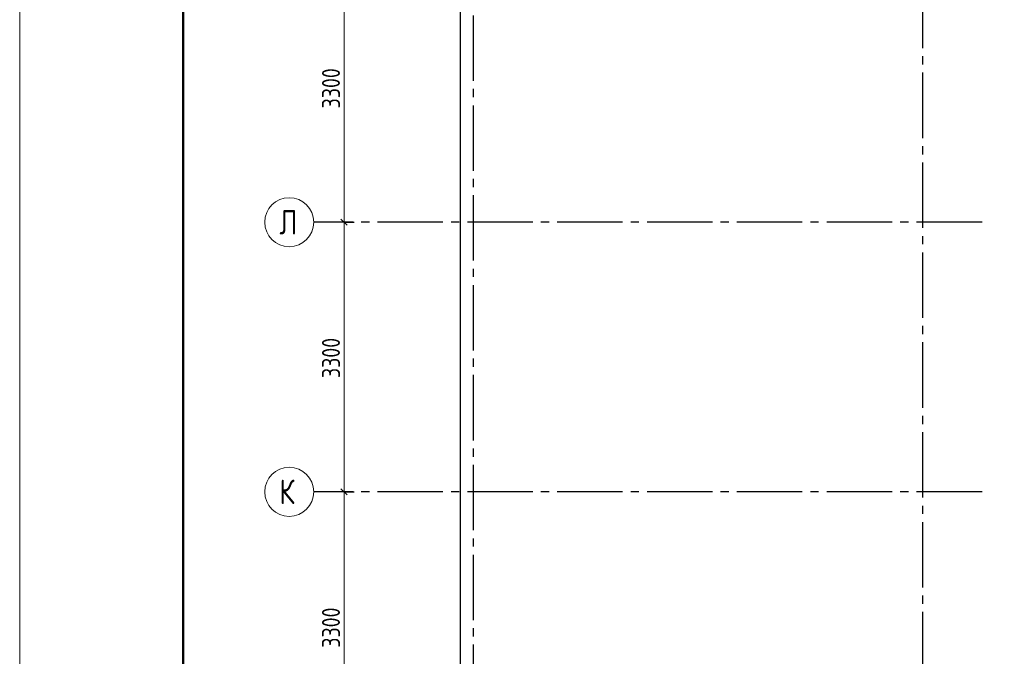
# Model space of a CAD drawing. Header units: millimetres. Extents: x 0 to 40165, y 0 to 42000.
# Tile 10 of 16: x 0 to 12054, y 23457 to 31248. Entities that reach past the tile are written whole.
import ezdxf

# ---------------------------------------------------------------- set-up
doc = ezdxf.new("R2010")
doc.units = ezdxf.units.MM
doc.linetypes.add('______5', pattern=[1100, 800, -100, 100, -100])
doc.layers.add('Standard', color=7, linetype='Continuous', lineweight=25)
doc.layers.add('Оси', color=40, linetype='______5', lineweight=18)
doc.styles.add('GOST 2.304-81', font='txt')
doc.styles.add('ISOCPEUR', font='txt')

msp = doc.modelspace()

# ---------------------------------------------------------------- linework, layer by layer
at = {"layer": 'Standard', "color": 7, "linetype": 'Continuous', "lineweight": 13, "transparency": 33554687}
for p, q in [((3971, 28770), (3971, 32070)), ((3971, 25470), (3971, 28770)), ((3971, 22170), (3971, 25470))]:
    msp.add_line(p, q, dxfattribs=at)
at = {"layer": 'Standard', "color": 251, "linetype": 'Continuous', "lineweight": -3, "true_color": 0x656565, "transparency": 33554687}
for p, q in [((3971, 28770), (3846, 28770)), ((3971, 28770), (4096, 28770)), ((3971, 25470), (3846, 25470)), ((3971, 25470), (4096, 25470))]:
    msp.add_line(p, q, dxfattribs=at)
at = {"layer": 'Standard', "color": 7, "linetype": 'Continuous', "lineweight": 25, "transparency": 33554687}
for p, q in [((4008, 28733), (3933, 28808)), ((4008, 25433), (3933, 25508))]:
    msp.add_line(p, q, dxfattribs=at)
at = {"layer": 'Standard', "color": 7, "linetype": 'Continuous', "lineweight": 13, "transparency": 33554687}
msp.add_lwpolyline([(0, 0), (29700, 0), (29700, 42000), (0, 42000), (0, 0)], close=True, dxfattribs=at)
at = {"layer": 'Standard', "color": 7, "linetype": 'Continuous', "lineweight": 50, "transparency": 33554687}
msp.add_lwpolyline([(2000, 41500), (29200, 41500), (29200, 500), (2000, 500), (2000, 41500)], close=True, dxfattribs=at)
at = {"layer": 'Standard', "color": 254, "linetype": 'Continuous', "lineweight": 25, "true_color": 0xc4c4ff, "transparency": 33554687}
msp.add_lwpolyline([(5391, 12430), (18669, 12430), (18669, 40400), (5391, 40400), (5391, 12430)], dxfattribs=at)
at = {"layer": 'Standard', "color": 251, "linetype": 'Continuous', "lineweight": -3, "true_color": 0x656565, "transparency": 33554687}
for points in [[(3971, 28770), (3954, 28770), (3954, 28770), (3954, 28770), (3954, 28770), (3954, 28770), (3954, 28770), (3700, 28770)], [(3971, 25470), (3954, 25470), (3954, 25470), (3954, 25470), (3954, 25470), (3954, 25470), (3954, 25470), (3954, 25470), (3954, 25470), (3700, 25470)]]:
    msp.add_lwpolyline(points, dxfattribs=at)
at = {"layer": 'Оси', "color": 8, "linetype": '______5', "lineweight": -3, "transparency": 33554687}
for p, q in [((11051, 40500), (11051, 7060)), ((5551, 40100), (5551, 7060)), ((11781, 28770), (3600, 28770)), ((11781, 25470), (3600, 25470))]:
    msp.add_line(p, q, dxfattribs=at)
at = {"layer": 'Оси', "color": 7, "linetype": 'Continuous', "lineweight": 13, "transparency": 33554687}
for centre in [(3300, 28770), (3300, 25470)]:
    msp.add_circle(centre, 300, dxfattribs=at)

# ---------------------------------------------------------------- texts
at = {"layer": 'Standard', "color": 7, "linetype": 'Continuous', "lineweight": 25, "transparency": 33554687, "char_height": 220, "width": 641.48, "attachment_point": 7, "rotation": 90, "style": 'GOST 2.304-81'}
for insert in [(3921, 30162), (3921, 26862), (3921, 23562)]:
    msp.add_mtext('3300', dxfattribs=dict(at, insert=insert))
at = {"layer": 'Оси', "color": 7, "linetype": 'Continuous', "lineweight": 25, "transparency": 33554687, "char_height": 300, "width": 359.83, "attachment_point": 7, "style": 'ISOCPEUR'}
for s, insert in [('\\W0.80;Л', (3180, 28620)), ('\\W0.80;К', (3180, 25320))]:
    msp.add_mtext(s, dxfattribs=dict(at, insert=insert))

doc.saveas('drawing.dxf')
